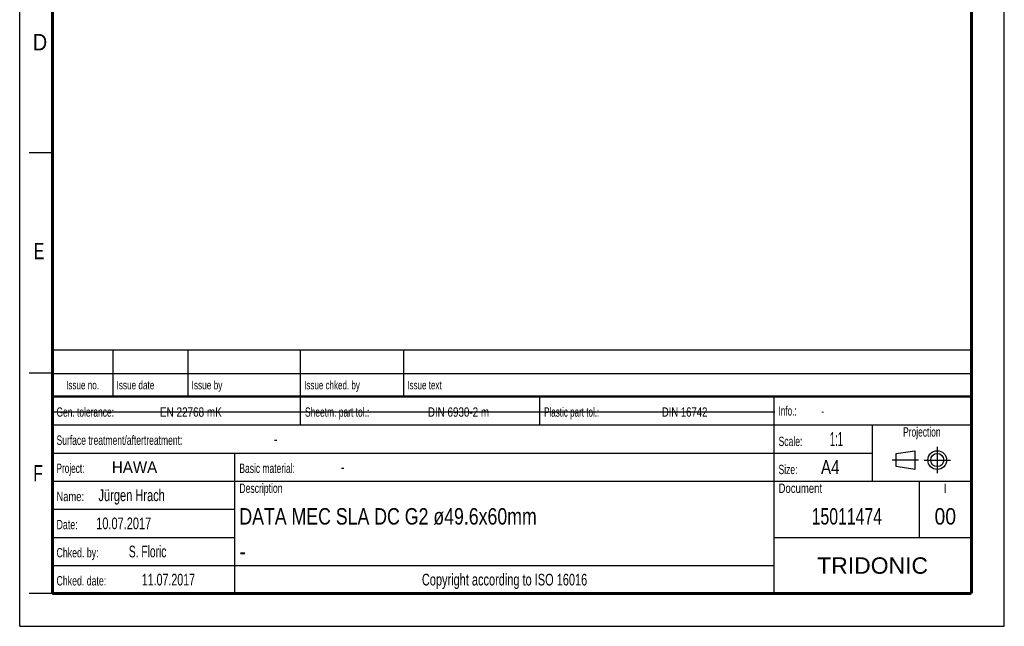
# Model space of a CAD drawing. Header units: millimetres. Extents: x 0 to 210, y 0 to 297.
# Tile 1 of 48: x 0 to 210, y 0 to 129. Entities that reach past the tile are written whole.
import ezdxf
from ezdxf.enums import TextEntityAlignment as Align

# ---------------------------------------------------------------- set-up
doc = ezdxf.new("R2010")
doc.units = ezdxf.units.MM
doc.header["$LTSCALE"] = 19.36
doc.linetypes.add('CENTER', pattern=[0.6, 0.375, -0.075, 0.075, -0.075])
doc.layers.get('0').update_dxf_attribs({"linetype": 'CONTINUOUS'})
doc.layers.add('DEFAULT_1', color=7, linetype='CENTER')
doc.layers.add('Z_NOTICE', color=7, linetype='CONTINUOUS')
doc.styles.get("Standard").update_dxf_attribs({"font": 'txt', "width": 0.7})
doc.styles.add('TEXTSTYLE_2', font='txt', dxfattribs={"width": 0.75})
doc.styles.add('TEXTSTYLE_5', font='arial.ttf')

# ---------------------------------------------------------------- blocks, each defined once
blk = doc.blocks.new('PROJEKTIONSMETHODE_BL0', base_point=(192.31, 35.47))
at = {"color": 2, "linetype": 'CONTINUOUS'}
for p, q in [((186.91, 36.87), (190.91, 37.47)), ((186.91, 34.07), (186.91, 36.87)), ((190.91, 37.47), (190.91, 33.47)), ((190.91, 33.47), (186.91, 34.07))]:
    blk.add_line(p, q, dxfattribs=at)
for radius in [2, 1.4]:
    blk.add_circle((195.71, 35.47), radius, dxfattribs=at)
at = {"layer": 'DEFAULT_1', "color": 2, "linetype": 'CENTER'}
for p, q in [((195.71, 38.27), (195.71, 32.67)), ((191.71, 35.47), (186.11, 35.47)), ((192.91, 35.47), (198.5, 35.47))]:
    blk.add_line(p, q, dxfattribs=at)

msp = doc.modelspace()

# ---------------------------------------------------------------- linework, layer by layer
at = {"color": 2, "linetype": 'CONTINUOUS'}
for p, q in [((0, 0), (0, 297)), ((210, 0), (210, 297)), ((7, 101), (2, 101)), ((6.9136, 48.9602), (6.9136, 58.9602)), ((6.9136, 58.9602), (202.9136, 58.9602)), ((19.9136, 48.9602), (19.9136, 58.9602)), ((35.9136, 48.9602), (35.9136, 58.9602)), ((59.9136, 48.9602), (59.9136, 58.9602)), ((81.9136, 48.9602), (81.9136, 58.9602)), ((202.9136, 48.9602), (202.9136, 58.9602)), ((7, 54), (2, 54)), ((6.9136, 53.9602), (202.9136, 53.9602)), ((6.9135, 6.9601), (6.9135, 48.9601)), ((6.9135, 48.9601), (202.9135, 48.9601)), ((6.9136, 48.9602), (202.9136, 48.9602)), ((59.9135, 42.9601), (59.9135, 48.9601)), ((110.9135, 42.9601), (110.9135, 48.9601)), ((160.9135, 6.9601), (160.9135, 48.9601)), ((202.9135, 6.9601), (202.9135, 48.9601)), ((6.9135, 42.9601), (202.9135, 42.9601)), ((181.9135, 30.9601), (181.9135, 42.9601)), ((6.9135, 36.9601), (181.9135, 36.9601)), ((45.9135, 6.9601), (45.9135, 36.9601)), ((6.9135, 30.9601), (202.9135, 30.9601)), ((191.9135, 18.9601), (191.9135, 30.9601)), ((6.9135, 24.9601), (45.9135, 24.9601)), ((6.9135, 18.9601), (45.9135, 18.9601)), ((160.9135, 18.9601), (202.9135, 18.9601)), ((6.9135, 12.9601), (160.9135, 12.9601)), ((7, 7), (2, 7)), ((6.9135, 6.9601), (202.9135, 6.9601)), ((0, 0), (210, 0))]:
    msp.add_line(p, q, dxfattribs=at)
at = {"color": 7, "linetype": 'CONTINUOUS'}
msp.add_line((7.2924, 45.7433), (161.0924, 45.7433), dxfattribs=at)
for points, const_width in [([(7, 7), (7, 290)], 0.7), ([(203, 7), (203, 290)], 0.7), ([(7, 49), (203, 49)], 0.5), ([(7, 7), (203, 7)], 0.7)]:
    msp.add_lwpolyline(points, dxfattribs=dict(at, const_width=const_width))

# ---------------------------------------------------------------- block references
at = {"color": 2, "linetype": 'CONTINUOUS'}
msp.add_blockref('PROJEKTIONSMETHODE_BL0', (192.3051, 35.4697), dxfattribs=at)

# ---------------------------------------------------------------- texts
at = {"color": 5, "linetype": 'CONTINUOUS', "style": 'TEXTSTYLE_2'}
for s, width, p in [('D', 0.904762, (2.8073, 122.8572)), ('E', 0.714286, (3.0025, 78.3025)), ('F', 0.714286, (2.9222, 30.897))]:
    msp.add_text(s, height=3.5, dxfattribs=dict(at, width=width)).set_placement(p)
at = {"layer": 'Z_NOTICE', "color": 5, "linetype": 'CONTINUOUS', "style": 'TEXTSTYLE_2'}
for s, height, width, p in [('Issue date ', 1.8, 0.725108, (20.6636, 50.5602)), ('Issue by ', 1.8, 0.732804, (36.6636, 50.5602)), ('Issue chked. by', 1.8, 0.711111, (60.6636, 50.5602)), ('Issue text ', 1.8, 0.712121, (82.6636, 50.5602)), ('Gen. tolerance:', 2, 0.669841, (7.851, 44.7101)), ('EN 22768 mK', 2, 0.792208, (29.9106, 44.7101)), ('Sheetm. part tol.:', 2, 0.67328, (60.851, 44.7101)), ('DIN 6930-2 m', 2, 0.78373, (87.0534, 44.7101)), ('Plastic part tol.:', 2, 0.642857, (111.851, 44.7101)), ('DIN 16742', 2, 0.759259, (136.9582, 44.7101)), ('Info.: ', 2, 0.64966, (161.851, 44.9601)), ('Surface treatment/aftertreatment: ', 2, 0.681373, (7.851, 38.7101)), ('Scale:  ', 2, 0.684524, (161.851, 38.4601)), ('1:1', 3, 0.5, (172.8034, 38.4601)), ('-', 2.5, 0.714286, (54.1844, 38.7101)), ('Project: ', 2, 0.656085, (7.851, 32.7101)), ('HAWA', 2.5, 0.964286, (19.6606, 32.7101)), ('Basic material: ', 2, 0.675595, (46.851, 32.7101)), ('-', 2.5, 0.714286, (68.4701, 32.7101)), ('Size: ', 2, 0.678571, (161.851, 32.4601)), (' A4', 3, 0.809524, (169.9939, 32.4601)), ('Jürgen Hrach', 2.5, 0.705357, (16.8034, 26.7101)), ('Description', 2, 0.688312, (46.851, 28.4601)), ('Document', 2, 0.761905, (161.851, 28.4601)), ('Name: ', 2, 0.746032, (7.851, 26.7101)), ('10.07.2017', 2.5, 0.7, (16.3272, 20.7101)), ('Date: ', 2, 0.706349, (7.851, 20.7101)), ('Chked. by: ', 2, 0.701299, (7.851, 14.7101)), ('S. Floric', 2.5, 0.653439, (23.2796, 14.7101)), ('Chked. date: ', 2, 0.699634, (7.851, 8.7101)), ('11.07.2017', 2.5, 0.678571, (26.0415, 8.7101))]:
    msp.add_text(s, height=height, dxfattribs=dict(at, width=width)).set_placement(p)
for s, height, width, p in [('Issue no.', 1.8, 0.719577, (13.4136, 50.5602)), ('Projection', 2, 0.671429, (192.4135, 40.4601)), ('I', 2, 0.833333, (197.4135, 28.4601)), ('Copyright according to ISO 16016', 2.5, 0.700149, (103.4135, 8.7101))]:
    msp.add_text(s, height=height, dxfattribs=dict(at, width=width)).set_placement(p, align=Align.CENTER)
at = {"layer": 'Z_NOTICE', "color": 5, "linetype": 'CONTINUOUS', "width": 0.714286}
msp.add_text('-', height=1.8, dxfattribs=at).set_placement((170.9463, 44.9601))
at = {"layer": 'Z_NOTICE', "color": 7, "linetype": 'CONTINUOUS', "style": 'TEXTSTYLE_2'}
for s, width, p in [('DATA MEC SLA DC G2 ø49.6x60mm', 0.807471, (46.851, 21.7101)), ('-', 0.904762, (46.851, 14.2101))]:
    msp.add_text(s, height=3.5, dxfattribs=dict(at, width=width)).set_placement(p)
for s, width, p in [('15011474', 0.720238, (176.4135, 21.7101)), ('00', 0.880952, (197.4135, 21.7101))]:
    msp.add_text(s, height=3.5, dxfattribs=dict(at, width=width)).set_placement(p, align=Align.CENTER)
at = {"layer": 'Z_NOTICE', "color": 5, "linetype": 'CONTINUOUS', "style": 'TEXTSTYLE_5'}
msp.add_text('TRIDONIC', height=3.5, dxfattribs=at).set_placement((181.9135, 11.2101), align=Align.CENTER)

doc.saveas('drawing.dxf')
